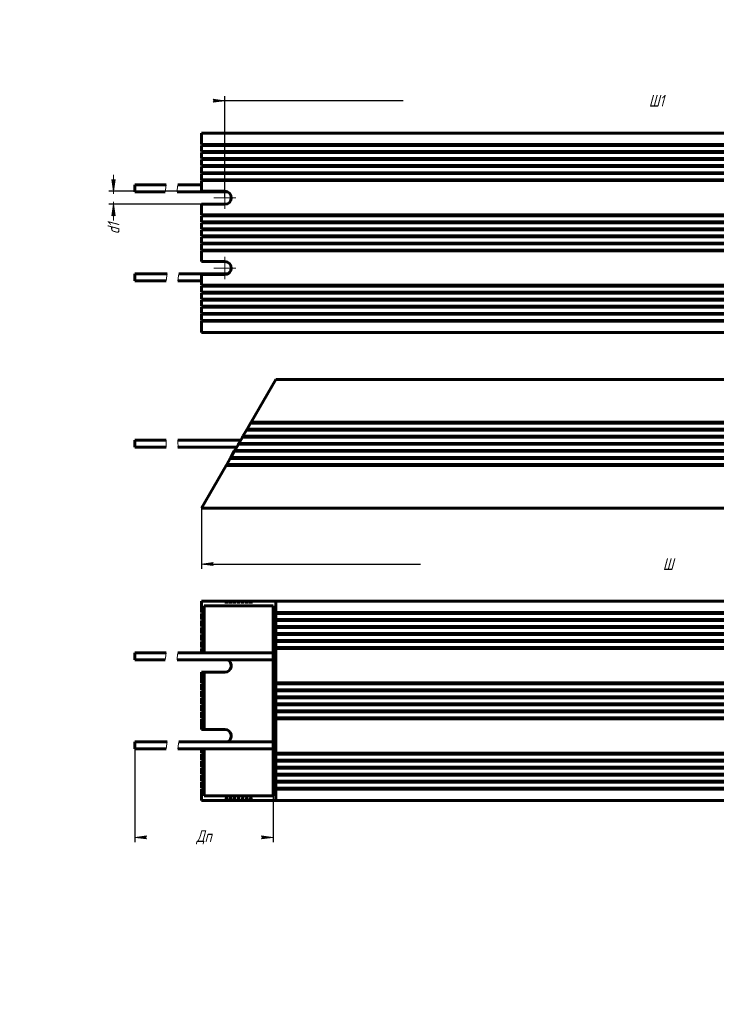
# Model space of a CAD drawing. Header units: millimetres. Extents: x 0 to 594, y 0 to 420.
# Tile 1 of 2: x 0 to 297, y 0 to 420. Entities that reach past the tile are written whole.
import ezdxf

# ---------------------------------------------------------------- set-up
doc = ezdxf.new("R2010")
doc.units = ezdxf.units.MM
for name, pattern in [('K5LT_AXLED', [12, 7.5, -1.5, 1.5, -1.5]), ('K5LT_BASIC', [0]), ('K5LT_THIN', [0]), ('K5LT_THIN_INCLUDED_TO_HATCHING', [0])]:
    doc.linetypes.add(name, pattern=pattern)
doc.layers.add('Системный слой', color=7, linetype='Continuous')
doc.styles.add('KDIMTEXTSTYLE', font='GOST_AU.SHX', dxfattribs={"width": 0.96, "oblique": 15, "height": 5})
doc.dimstyles.new('KDIMSTYLE (1.00)', dxfattribs={"dimtxt": 5, "dimasz": 1, "dimexe": 2, "dimexo": 0, "dimgap": 1, "dimtad": 1, "dimtxsty": 'KDIMTEXTSTYLE', "dimsah": 1, "dimcen": 0, "dimdle": 1, "dimadec": 0, "dimazin": 0, "dimtfac": 0.667, "dimtmove": 0, "dimatfit": 3, "dimfxl": 1, "dimtvp": 1, "dimtolj": 1, "dimtzin": 0, "dimarcsym": 0})

# ---------------------------------------------------------------- blocks, each defined once
blk = doc.blocks.new('U0')
at = {"layer": 'Системный слой', "color": 150, "linetype": 'K5LT_BASIC', "lineweight": 60, "true_color": 0x0080ff}
for p, q in [((49.1, 237.59), (62.45, 237.59)), ((67.45, 237.59), (92.47, 237.59))]:
    blk.add_line(p, q, dxfattribs=at)
blk = doc.blocks.new('U1')
at = {"layer": 'Системный слой', "color": 150, "linetype": 'K5LT_BASIC', "lineweight": 60, "true_color": 0x0080ff}
for p, q in [((49.1, 240.59), (62.45, 240.59)), ((67.45, 240.59), (94.2, 240.59))]:
    blk.add_line(p, q, dxfattribs=at)
blk = doc.blocks.new('KDIMARROW_01')
at = {"layer": 'Системный слой'}
blk.add_hatch(color=0, dxfattribs=at).paths.add_polyline_path([(-5, -0.66), (0, 0), (-5, 0.66), (-4.5, 0)])
at = {"layer": 'Системный слой', "color": 0, "linetype": 'K5LT_THIN', "lineweight": 18}
for p, q in [((-4.5, 0), (-5, 0.66)), ((-5, 0.66), (0, 0)), ((0, 0), (-5, -0.66)), ((-5, -0.66), (-4.5, 0)), ((0, 0), (-1, 0))]:
    blk.add_line(p, q, dxfattribs=at)
blk = doc.blocks.new('U2')
at = {"layer": 'Системный слой', "color": 7, "linetype": 'K5LT_THIN_INCLUDED_TO_HATCHING', "lineweight": 18}
for p, q in [((62.39, 239.92), (62.41, 240.25)), ((62.4, 239.59), (62.39, 239.92)), ((62.43, 239.25), (62.4, 239.59)), ((62.41, 240.25), (62.45, 240.59)), ((62.47, 238.92), (62.43, 239.25)), ((62.45, 237.59), (62.49, 237.92)), ((62.5, 238.59), (62.47, 238.92)), ((62.49, 237.92), (62.51, 238.25)), ((62.51, 238.25), (62.5, 238.59))]:
    blk.add_line(p, q, dxfattribs=at)
blk = doc.blocks.new('U3')
at = {"layer": 'Системный слой', "color": 7, "linetype": 'K5LT_THIN_INCLUDED_TO_HATCHING', "lineweight": 18}
for p, q in [((67.41, 240.25), (67.39, 239.92)), ((67.39, 239.92), (67.4, 239.59)), ((67.4, 239.59), (67.43, 239.25)), ((67.45, 240.59), (67.41, 240.25)), ((67.43, 239.25), (67.47, 238.92)), ((67.49, 237.92), (67.45, 237.59)), ((67.47, 238.92), (67.5, 238.59)), ((67.51, 238.25), (67.49, 237.92)), ((67.5, 238.59), (67.51, 238.25))]:
    blk.add_line(p, q, dxfattribs=at)
blk = doc.blocks.new('U4')
at = {"layer": 'Системный слой', "color": 150, "linetype": 'K5LT_BASIC', "lineweight": 60, "true_color": 0x0080ff}
for p, q in [((49.1, 346.54), (62.09, 346.54)), ((67.09, 346.54), (88.61, 346.54))]:
    blk.add_line(p, q, dxfattribs=at)
blk = doc.blocks.new('U5')
at = {"layer": 'Системный слой', "color": 150, "linetype": 'K5LT_BASIC', "lineweight": 60, "true_color": 0x0080ff}
for p, q in [((49.1, 310.04), (49.1, 311.54)), ((49.1, 308.54), (49.1, 310.04))]:
    blk.add_line(p, q, dxfattribs=at)
blk = doc.blocks.new('U6')
at = {"layer": 'Системный слой', "color": 150, "linetype": 'K5LT_BASIC', "lineweight": 60, "true_color": 0x0080ff}
for p, q in [((49.1, 308.54), (62.45, 308.54)), ((67.45, 308.54), (77.46, 308.54))]:
    blk.add_line(p, q, dxfattribs=at)
blk = doc.blocks.new('U7')
at = {"layer": 'Системный слой', "color": 150, "linetype": 'K5LT_BASIC', "lineweight": 60, "true_color": 0x0080ff}
for p, q in [((49.1, 311.54), (62.81, 311.54)), ((67.81, 311.54), (88.61, 311.54))]:
    blk.add_line(p, q, dxfattribs=at)
blk = doc.blocks.new('U8')
at = {"layer": 'Системный слой', "color": 150, "linetype": 'K5LT_BASIC', "lineweight": 60, "true_color": 0x0080ff}
for p, q in [((49.1, 349.54), (62.45, 349.54)), ((67.45, 349.54), (77.46, 349.54))]:
    blk.add_line(p, q, dxfattribs=at)
blk = doc.blocks.new('U9')
at = {"layer": 'Системный слой', "color": 150, "linetype": 'K5LT_BASIC', "lineweight": 60, "true_color": 0x0080ff}
for p, q in [((49.1, 348.04), (49.1, 349.54)), ((49.1, 346.54), (49.1, 348.04))]:
    blk.add_line(p, q, dxfattribs=at)
blk = doc.blocks.new('U10')
at = {"layer": 'Системный слой', "color": 30, "linetype": 'K5LT_AXLED', "lineweight": 18, "true_color": 0xff8000}
for q in [(87.46, 348.79), (82.71, 344.04), (87.46, 339.29), (92.21, 344.04)]:
    blk.add_line((87.46, 344.04), q, dxfattribs=at)
blk = doc.blocks.new('U11')
at = {"layer": 'Системный слой', "color": 30, "linetype": 'K5LT_AXLED', "lineweight": 18, "true_color": 0xff8000}
for q in [(87.46, 318.79), (82.71, 314.04), (87.46, 309.29), (92.21, 314.04)]:
    blk.add_line((87.46, 314.04), q, dxfattribs=at)
blk = doc.blocks.new('KDIMARROW_02')
at = {"layer": 'Системный слой'}
blk.add_hatch(color=0, dxfattribs=at).paths.add_polyline_path([(4.5, 0), (5, 0.66), (0, 0), (5, -0.66)])
at = {"layer": 'Системный слой', "color": 0, "linetype": 'K5LT_THIN', "lineweight": 18}
for p, q in [((0, 0), (-1, 0)), ((5, 0.66), (0, 0)), ((0, 0), (5, -0.66)), ((0, 0), (7, 0)), ((4.5, 0), (5, 0.66)), ((5, -0.66), (4.5, 0))]:
    blk.add_line(p, q, dxfattribs=at)
blk = doc.blocks.new('U14')
at = {"layer": 'Системный слой', "color": 7, "linetype": 'K5LT_THIN_INCLUDED_TO_HATCHING', "lineweight": 18}
for p, q in [((62.19, 347.38), (62.45, 349.54)), ((62.09, 346.54), (62.19, 347.38)), ((62.72, 310.69), (62.81, 311.54)), ((62.45, 308.54), (62.72, 310.69))]:
    blk.add_line(p, q, dxfattribs=at)
blk = doc.blocks.new('U15')
at = {"layer": 'Системный слой', "color": 7, "linetype": 'K5LT_THIN_INCLUDED_TO_HATCHING', "lineweight": 18}
for p, q in [((67.45, 349.54), (67.19, 347.38)), ((67.19, 347.38), (67.09, 346.54)), ((67.81, 311.54), (67.72, 310.69)), ((67.72, 310.69), (67.45, 308.54))]:
    blk.add_line(p, q, dxfattribs=at)
blk = doc.blocks.new('U16')
at = {"layer": 'Системный слой', "color": 150, "linetype": 'K5LT_BASIC', "lineweight": 60, "true_color": 0x0080ff}
for p, q in [((98.42, 171.95), (98.65, 171.95)), ((506.27, 171.95), (506.5, 171.95))]:
    blk.add_line(p, q, dxfattribs=at)
blk = doc.blocks.new('U17')
at = {"layer": 'Системный слой', "color": 150, "linetype": 'K5LT_BASIC', "lineweight": 60, "true_color": 0x0080ff}
for p, q in [((94.95, 86.95), (95.18, 86.95)), ((509.73, 86.95), (509.97, 86.95))]:
    blk.add_line(p, q, dxfattribs=at)
blk = doc.blocks.new('U18')
at = {"layer": 'Системный слой', "color": 150, "linetype": 'K5LT_BASIC', "lineweight": 60, "true_color": 0x0080ff}
for p, q in [((88.03, 86.95), (88.26, 86.95)), ((516.66, 86.95), (516.89, 86.95))]:
    blk.add_line(p, q, dxfattribs=at)
blk = doc.blocks.new('U19')
at = {"layer": 'Системный слой', "color": 150, "linetype": 'K5LT_BASIC', "lineweight": 60, "true_color": 0x0080ff}
for p, q in [((49.1, 108.95), (62.45, 108.95)), ((67.45, 108.95), (108.06, 108.95))]:
    blk.add_line(p, q, dxfattribs=at)
blk = doc.blocks.new('U21')
at = {"layer": 'Системный слой', "color": 150, "linetype": 'K5LT_BASIC', "lineweight": 60, "true_color": 0x0080ff}
for p, q in [((89.76, 86.95), (89.99, 86.95)), ((514.93, 86.95), (515.16, 86.95))]:
    blk.add_line(p, q, dxfattribs=at)
blk = doc.blocks.new('U22')
at = {"layer": 'Системный слой', "color": 150, "linetype": 'K5LT_BASIC', "lineweight": 60, "true_color": 0x0080ff}
for p, q in [((89.77, 88.03), (89.76, 87.95)), ((89.8, 88.11), (89.77, 88.03)), ((89.87, 88.15), (89.8, 88.11)), ((89.94, 88.11), (89.87, 88.15)), ((89.98, 88.03), (89.94, 88.11)), ((89.99, 87.95), (89.98, 88.03))]:
    blk.add_line(p, q, dxfattribs=at)
blk = doc.blocks.new('U23')
at = {"layer": 'Системный слой', "color": 150, "linetype": 'K5LT_BASIC', "lineweight": 60, "true_color": 0x0080ff}
for p, q in [((96.69, 171.95), (96.92, 171.95)), ((508, 171.95), (508.23, 171.95))]:
    blk.add_line(p, q, dxfattribs=at)
blk = doc.blocks.new('U24')
at = {"layer": 'Системный слой', "color": 150, "linetype": 'K5LT_BASIC', "lineweight": 60, "true_color": 0x0080ff}
for p, q in [((49.1, 146.95), (62.09, 146.95)), ((67.09, 146.95), (108.06, 146.95))]:
    blk.add_line(p, q, dxfattribs=at)
blk = doc.blocks.new('U26')
at = {"layer": 'Системный слой', "color": 150, "linetype": 'K5LT_BASIC', "lineweight": 60, "true_color": 0x0080ff}
for p, q in [((93.23, 88.03), (93.22, 87.95)), ((93.27, 88.11), (93.23, 88.03)), ((93.34, 88.15), (93.27, 88.11)), ((93.41, 88.11), (93.34, 88.15)), ((93.44, 88.03), (93.41, 88.11)), ((93.45, 87.95), (93.44, 88.03))]:
    blk.add_line(p, q, dxfattribs=at)
blk = doc.blocks.new('U27')
at = {"layer": 'Системный слой', "color": 150, "linetype": 'K5LT_BASIC', "lineweight": 60, "true_color": 0x0080ff}
for p, q in [((91.49, 86.95), (91.72, 86.95)), ((513.2, 86.95), (513.43, 86.95))]:
    blk.add_line(p, q, dxfattribs=at)
blk = doc.blocks.new('U28')
at = {"layer": 'Системный слой', "color": 150, "linetype": 'K5LT_BASIC', "lineweight": 60, "true_color": 0x0080ff}
for p, q in [((96.73, 88.11), (96.69, 88.03)), ((96.69, 88.03), (96.69, 87.95)), ((96.8, 88.15), (96.73, 88.11)), ((96.87, 88.11), (96.8, 88.15)), ((96.91, 88.03), (96.87, 88.11)), ((96.92, 87.95), (96.91, 88.03))]:
    blk.add_line(p, q, dxfattribs=at)
blk = doc.blocks.new('U29')
at = {"layer": 'Системный слой', "color": 150, "linetype": 'K5LT_BASIC', "lineweight": 60, "true_color": 0x0080ff}
for p, q in [((94.96, 88.03), (94.95, 87.95)), ((95, 88.11), (94.96, 88.03)), ((95.07, 88.15), (95, 88.11)), ((95.14, 88.11), (95.07, 88.15)), ((95.18, 88.03), (95.14, 88.11)), ((95.18, 87.95), (95.18, 88.03))]:
    blk.add_line(p, q, dxfattribs=at)
blk = doc.blocks.new('U31')
at = {"layer": 'Системный слой', "color": 150, "linetype": 'K5LT_BASIC', "lineweight": 60, "true_color": 0x0080ff}
for p, q in [((88.03, 171.95), (88.26, 171.95)), ((516.66, 171.95), (516.89, 171.95))]:
    blk.add_line(p, q, dxfattribs=at)
blk = doc.blocks.new('U32')
at = {"layer": 'Системный слой', "color": 150, "linetype": 'K5LT_BASIC', "lineweight": 60, "true_color": 0x0080ff}
for p, q in [((91.49, 171.95), (91.72, 171.95)), ((513.2, 171.95), (513.43, 171.95))]:
    blk.add_line(p, q, dxfattribs=at)
blk = doc.blocks.new('U34')
at = {"layer": 'Системный слой', "color": 150, "linetype": 'K5LT_BASIC', "lineweight": 60, "true_color": 0x0080ff}
for p, q in [((89.76, 171.95), (89.99, 171.95)), ((514.93, 171.95), (515.16, 171.95))]:
    blk.add_line(p, q, dxfattribs=at)
blk = doc.blocks.new('U37')
at = {"layer": 'Системный слой', "color": 150, "linetype": 'K5LT_BASIC', "lineweight": 60, "true_color": 0x0080ff}
for p, q in [((98.43, 88.03), (98.42, 87.95)), ((98.46, 88.11), (98.43, 88.03)), ((98.53, 88.15), (98.46, 88.11)), ((98.6, 88.11), (98.53, 88.15)), ((98.64, 88.03), (98.6, 88.11)), ((98.65, 87.95), (98.64, 88.03))]:
    blk.add_line(p, q, dxfattribs=at)
blk = doc.blocks.new('U38')
at = {"layer": 'Системный слой', "color": 150, "linetype": 'K5LT_BASIC', "lineweight": 60, "true_color": 0x0080ff}
for p, q in [((93.22, 86.95), (93.45, 86.95)), ((511.47, 86.95), (511.7, 86.95))]:
    blk.add_line(p, q, dxfattribs=at)
blk = doc.blocks.new('U39')
at = {"layer": 'Системный слой', "color": 150, "linetype": 'K5LT_BASIC', "lineweight": 60, "true_color": 0x0080ff}
for p, q in [((49.1, 149.95), (62.45, 149.95)), ((67.45, 149.95), (108.06, 149.95))]:
    blk.add_line(p, q, dxfattribs=at)
blk = doc.blocks.new('U40')
at = {"layer": 'Системный слой', "color": 150, "linetype": 'K5LT_BASIC', "lineweight": 60, "true_color": 0x0080ff}
for p, q in [((98.42, 86.95), (98.65, 86.95)), ((506.27, 86.95), (506.5, 86.95))]:
    blk.add_line(p, q, dxfattribs=at)
blk = doc.blocks.new('U41')
at = {"layer": 'Системный слой', "color": 150, "linetype": 'K5LT_BASIC', "lineweight": 60, "true_color": 0x0080ff}
for p, q in [((88.07, 88.11), (88.03, 88.03)), ((88.03, 88.03), (88.03, 87.95)), ((88.14, 88.15), (88.07, 88.11)), ((88.21, 88.11), (88.14, 88.15)), ((88.25, 88.03), (88.21, 88.11)), ((88.26, 87.95), (88.25, 88.03))]:
    blk.add_line(p, q, dxfattribs=at)
blk = doc.blocks.new('U43')
at = {"layer": 'Системный слой', "color": 150, "linetype": 'K5LT_BASIC', "lineweight": 60, "true_color": 0x0080ff}
for p, q in [((93.22, 171.95), (93.45, 171.95)), ((511.47, 171.95), (511.7, 171.95))]:
    blk.add_line(p, q, dxfattribs=at)
blk = doc.blocks.new('U44')
at = {"layer": 'Системный слой', "color": 150, "linetype": 'K5LT_BASIC', "lineweight": 60, "true_color": 0x0080ff}
for p, q in [((91.5, 88.03), (91.49, 87.95)), ((91.54, 88.11), (91.5, 88.03)), ((91.6, 88.15), (91.54, 88.11)), ((91.67, 88.11), (91.6, 88.15)), ((91.71, 88.03), (91.67, 88.11)), ((91.72, 87.95), (91.71, 88.03))]:
    blk.add_line(p, q, dxfattribs=at)
blk = doc.blocks.new('U45')
at = {"layer": 'Системный слой', "color": 150, "linetype": 'K5LT_BASIC', "lineweight": 60, "true_color": 0x0080ff}
for p, q in [((96.69, 86.95), (96.92, 86.95)), ((508, 86.95), (508.23, 86.95))]:
    blk.add_line(p, q, dxfattribs=at)
blk = doc.blocks.new('U46')
at = {"layer": 'Системный слой', "color": 150, "linetype": 'K5LT_BASIC', "lineweight": 60, "true_color": 0x0080ff}
for p, q in [((49.1, 111.95), (62.81, 111.95)), ((67.81, 111.95), (108.06, 111.95))]:
    blk.add_line(p, q, dxfattribs=at)
blk = doc.blocks.new('U47')
at = {"layer": 'Системный слой', "color": 150, "linetype": 'K5LT_BASIC', "lineweight": 60, "true_color": 0x0080ff}
for p, q in [((94.95, 171.95), (95.18, 171.95)), ((509.73, 171.95), (509.97, 171.95))]:
    blk.add_line(p, q, dxfattribs=at)
blk = doc.blocks.new('U48')
at = {"layer": 'Системный слой', "color": 7, "linetype": 'K5LT_THIN_INCLUDED_TO_HATCHING', "lineweight": 18}
for p, q in [((62.09, 146.95), (62.19, 147.79)), ((62.19, 147.79), (62.45, 149.95)), ((62.45, 108.95), (62.72, 111.11)), ((62.72, 111.11), (62.81, 111.95))]:
    blk.add_line(p, q, dxfattribs=at)
blk = doc.blocks.new('U49')
at = {"layer": 'Системный слой', "color": 7, "linetype": 'K5LT_THIN_INCLUDED_TO_HATCHING', "lineweight": 18}
for p, q in [((67.19, 147.79), (67.09, 146.95)), ((67.45, 149.95), (67.19, 147.79)), ((67.72, 111.11), (67.45, 108.95)), ((67.81, 111.95), (67.72, 111.11))]:
    blk.add_line(p, q, dxfattribs=at)

msp = doc.modelspace()

# ---------------------------------------------------------------- linework, layer by layer
at = {"layer": 'Системный слой', "color": 150, "linetype": 'K5LT_BASIC', "lineweight": 60, "true_color": 0x0080ff}
for p, q in [((77.46, 371.536), (77.46, 366.736)), ((527.46, 371.536), (77.46, 371.536)), ((77.46, 366.736), (527.46, 366.736)), ((77.46, 366.336), (527.46, 366.336)), ((77.46, 366.336), (77.46, 363.736)), ((77.46, 363.736), (527.46, 363.736)), ((77.46, 363.336), (527.46, 363.336)), ((77.46, 363.336), (77.46, 360.736)), ((77.46, 360.736), (527.46, 360.736)), ((77.46, 360.336), (527.46, 360.336)), ((77.46, 360.336), (77.46, 357.736)), ((77.46, 357.736), (527.46, 357.736)), ((77.46, 357.336), (527.46, 357.336)), ((77.46, 357.336), (77.46, 354.736)), ((77.46, 354.736), (527.46, 354.736)), ((77.46, 354.336), (77.46, 351.736)), ((77.46, 354.336), (527.46, 354.336)), ((77.46, 351.736), (527.46, 351.736)), ((77.46, 351.336), (77.46, 346.786)), ((77.46, 351.336), (527.46, 351.336)), ((87.46, 346.786), (77.46, 346.786)), ((77.46, 341.286), (87.46, 341.286)), ((77.46, 341.286), (77.46, 336.736)), ((77.46, 336.736), (527.46, 336.736)), ((77.46, 336.336), (77.46, 333.736)), ((77.46, 336.336), (527.46, 336.336)), ((77.46, 333.736), (527.46, 333.736)), ((77.46, 333.336), (77.46, 330.736)), ((77.46, 333.336), (527.46, 333.336)), ((77.46, 330.736), (527.46, 330.736)), ((77.46, 330.336), (77.46, 327.736)), ((77.46, 330.336), (527.46, 330.336)), ((77.46, 327.736), (527.46, 327.736)), ((77.46, 327.336), (527.46, 327.336)), ((77.46, 327.336), (77.46, 324.736)), ((77.46, 324.736), (527.46, 324.736)), ((77.46, 324.336), (77.46, 321.736)), ((77.46, 324.336), (527.46, 324.336)), ((77.46, 321.736), (527.46, 321.736)), ((77.46, 321.336), (527.46, 321.336)), ((77.46, 321.336), (77.46, 316.786)), ((87.46, 316.786), (77.46, 316.786)), ((77.46, 311.286), (77.46, 306.736)), ((77.46, 311.286), (87.46, 311.286)), ((77.46, 306.736), (527.46, 306.736)), ((77.46, 306.336), (77.46, 303.736)), ((77.46, 306.336), (527.46, 306.336)), ((77.46, 303.736), (527.46, 303.736)), ((77.46, 303.336), (77.46, 300.736)), ((77.46, 303.336), (527.46, 303.336)), ((77.46, 300.736), (527.46, 300.736)), ((77.46, 300.336), (527.46, 300.336)), ((77.46, 300.336), (77.46, 297.736)), ((77.46, 297.736), (527.46, 297.736)), ((77.46, 297.336), (77.46, 294.736)), ((77.46, 297.336), (527.46, 297.336)), ((77.46, 294.736), (527.46, 294.736)), ((77.46, 294.336), (527.46, 294.336)), ((77.46, 294.336), (77.46, 291.736)), ((77.46, 291.736), (527.46, 291.736)), ((77.46, 291.336), (77.46, 286.536)), ((77.46, 291.336), (527.46, 291.336)), ((527.46, 286.536), (77.46, 286.536)), ((98.648, 248.287), (109.214, 266.587)), ((495.705, 266.587), (109.214, 266.587)), ((96.916, 245.287), (98.417, 247.887)), ((98.648, 248.287), (98.417, 247.887)), ((98.417, 247.887), (506.502, 247.887)), ((98.648, 248.287), (506.271, 248.287)), ((95.184, 242.287), (96.685, 244.887)), ((96.916, 245.287), (96.685, 244.887)), ((96.685, 244.887), (508.234, 244.887)), ((96.916, 245.287), (508.003, 245.287)), ((49.101, 237.587), (49.101, 240.587)), ((93.452, 239.287), (94.953, 241.887)), ((95.184, 242.287), (94.953, 241.887)), ((94.953, 241.887), (509.966, 241.887)), ((95.184, 242.287), (509.735, 242.287)), ((89.988, 233.287), (91.489, 235.887)), ((91.72, 236.287), (91.489, 235.887)), ((91.489, 235.887), (513.43, 235.887)), ((91.72, 236.287), (93.221, 238.887)), ((91.72, 236.287), (513.199, 236.287)), ((93.452, 239.287), (93.221, 238.887)), ((93.221, 238.887), (511.698, 238.887)), ((93.452, 239.287), (511.467, 239.287)), ((88.256, 230.287), (89.757, 232.887)), ((89.988, 233.287), (89.757, 232.887)), ((89.757, 232.887), (515.162, 232.887)), ((89.988, 233.287), (514.931, 233.287)), ((77.46, 211.587), (88.025, 229.887)), ((88.256, 230.287), (88.025, 229.887)), ((88.025, 229.887), (516.894, 229.887)), ((88.256, 230.287), (516.663, 230.287)), ((527.46, 211.587), (77.46, 211.587)), ((77.46, 171.948), (88.025, 171.948)), ((77.46, 167.148), (77.46, 171.948)), ((78.614, 169.948), (78.614, 149.948)), ((108.059, 169.948), (78.614, 169.948)), ((88.025, 171.948), (88.025, 170.948)), ((88.256, 171.948), (89.757, 171.948)), ((88.256, 170.948), (88.256, 171.948)), ((89.757, 171.948), (89.757, 170.948)), ((89.988, 171.948), (91.489, 171.948)), ((89.988, 170.948), (89.988, 171.948)), ((91.489, 171.948), (91.489, 170.948)), ((91.72, 170.948), (91.72, 171.948)), ((91.72, 171.948), (93.221, 171.948)), ((93.221, 171.948), (93.221, 170.948)), ((93.452, 170.948), (93.452, 171.948)), ((93.452, 171.948), (94.953, 171.948)), ((94.953, 171.948), (94.953, 170.948)), ((95.184, 170.948), (95.184, 171.948)), ((95.184, 171.948), (96.685, 171.948)), ((96.685, 171.948), (96.685, 170.948)), ((96.916, 171.948), (98.417, 171.948)), ((96.916, 170.948), (96.916, 171.948)), ((98.417, 171.948), (98.417, 170.948)), ((98.648, 170.948), (98.648, 171.948)), ((98.648, 171.948), (109.214, 171.948)), ((108.059, 88.948), (108.059, 169.948)), ((109.214, 171.948), (109.214, 167.148)), ((495.705, 171.948), (109.214, 171.948)), ((78.037, 167.148), (77.46, 167.148)), ((77.46, 164.148), (77.46, 166.748)), ((77.46, 166.748), (78.037, 166.748)), ((78.037, 164.148), (77.46, 164.148)), ((109.214, 167.148), (108.637, 167.148)), ((108.637, 166.748), (109.214, 166.748)), ((109.214, 164.148), (108.637, 164.148)), ((109.214, 167.148), (495.705, 167.148)), ((109.214, 166.748), (495.705, 166.748)), ((109.214, 166.748), (109.214, 164.148)), ((109.214, 164.148), (495.705, 164.148)), ((77.46, 161.148), (77.46, 163.748)), ((77.46, 163.748), (78.037, 163.748)), ((78.037, 161.148), (77.46, 161.148)), ((77.46, 160.748), (78.037, 160.748)), ((77.46, 158.148), (77.46, 160.748)), ((108.637, 163.748), (109.214, 163.748)), ((109.214, 161.148), (108.637, 161.148)), ((108.637, 160.748), (109.214, 160.748)), ((109.214, 163.748), (495.705, 163.748)), ((109.214, 163.748), (109.214, 161.148)), ((109.214, 161.148), (495.705, 161.148)), ((109.214, 160.748), (109.214, 158.148)), ((109.214, 160.748), (495.705, 160.748)), ((78.037, 158.148), (77.46, 158.148)), ((77.46, 155.148), (77.46, 157.748)), ((77.46, 157.748), (78.037, 157.748)), ((109.214, 158.148), (108.637, 158.148)), ((108.637, 157.748), (109.214, 157.748)), ((109.214, 158.148), (495.705, 158.148)), ((109.214, 157.748), (495.705, 157.748)), ((109.214, 157.748), (109.214, 155.148)), ((78.037, 155.148), (77.46, 155.148)), ((77.46, 152.148), (77.46, 154.748)), ((77.46, 154.748), (78.037, 154.748)), ((78.037, 152.148), (77.46, 152.148)), ((77.46, 151.748), (78.037, 151.748)), ((77.46, 149.948), (77.46, 151.748)), ((109.214, 155.148), (108.637, 155.148)), ((108.637, 154.748), (109.214, 154.748)), ((109.214, 152.148), (108.637, 152.148)), ((108.637, 151.748), (109.214, 151.748)), ((109.214, 155.148), (495.705, 155.148)), ((109.214, 154.748), (109.214, 152.148)), ((109.214, 154.748), (495.705, 154.748)), ((109.214, 152.148), (495.705, 152.148)), ((109.214, 151.748), (495.705, 151.748)), ((109.214, 151.748), (109.214, 137.148)), ((49.101, 146.948), (49.101, 149.948)), ((78.614, 141.698), (77.46, 141.698)), ((77.46, 137.148), (77.46, 141.698)), ((78.614, 141.698), (78.614, 117.198)), ((87.46, 141.698), (78.614, 141.698)), ((78.037, 137.148), (77.46, 137.148)), ((77.46, 134.148), (77.46, 136.748)), ((77.46, 136.748), (78.037, 136.748)), ((109.214, 137.148), (108.637, 137.148)), ((108.637, 136.748), (109.214, 136.748)), ((109.214, 137.148), (495.705, 137.148)), ((109.214, 136.748), (109.214, 134.148)), ((109.214, 136.748), (495.705, 136.748)), ((78.037, 134.148), (77.46, 134.148)), ((77.46, 133.748), (78.037, 133.748)), ((77.46, 131.148), (77.46, 133.748)), ((78.037, 131.148), (77.46, 131.148)), ((77.46, 128.148), (77.46, 130.748)), ((77.46, 130.748), (78.037, 130.748)), ((109.214, 134.148), (108.637, 134.148)), ((108.637, 133.748), (109.214, 133.748)), ((109.214, 131.148), (108.637, 131.148)), ((108.637, 130.748), (109.214, 130.748)), ((109.214, 134.148), (495.705, 134.148)), ((109.214, 133.748), (495.705, 133.748)), ((109.214, 133.748), (109.214, 131.148)), ((109.214, 131.148), (495.705, 131.148)), ((109.214, 130.748), (109.214, 128.148)), ((109.214, 130.748), (495.705, 130.748)), ((78.037, 128.148), (77.46, 128.148)), ((77.46, 125.148), (77.46, 127.748)), ((77.46, 127.748), (78.037, 127.748)), ((109.214, 128.148), (108.637, 128.148)), ((108.637, 127.748), (109.214, 127.748)), ((109.214, 128.148), (495.705, 128.148)), ((109.214, 127.748), (495.705, 127.748)), ((109.214, 127.748), (109.214, 125.148)), ((78.037, 125.148), (77.46, 125.148)), ((77.46, 122.148), (77.46, 124.748)), ((77.46, 124.748), (78.037, 124.748)), ((78.037, 122.148), (77.46, 122.148)), ((109.214, 125.148), (108.637, 125.148)), ((108.637, 124.748), (109.214, 124.748)), ((109.214, 122.148), (108.637, 122.148)), ((109.214, 125.148), (495.705, 125.148)), ((109.214, 124.748), (109.214, 122.148)), ((109.214, 124.748), (495.705, 124.748)), ((109.214, 122.148), (495.705, 122.148)), ((77.46, 121.748), (78.037, 121.748)), ((77.46, 117.198), (77.46, 121.748)), ((108.637, 121.748), (109.214, 121.748)), ((109.214, 121.748), (109.214, 107.148)), ((109.214, 121.748), (495.705, 121.748)), ((77.46, 117.198), (78.614, 117.198)), ((78.614, 117.198), (87.46, 117.198)), ((49.101, 108.948), (49.101, 111.948)), ((77.46, 107.148), (77.46, 108.948)), ((78.037, 107.148), (77.46, 107.148)), ((77.46, 106.748), (78.037, 106.748)), ((77.46, 104.148), (77.46, 106.748)), ((78.614, 108.948), (78.614, 88.948)), ((109.214, 107.148), (108.637, 107.148)), ((108.637, 106.748), (109.214, 106.748)), ((109.214, 107.148), (495.705, 107.148)), ((109.214, 106.748), (109.214, 104.148)), ((109.214, 106.748), (495.705, 106.748)), ((78.037, 104.148), (77.46, 104.148)), ((77.46, 103.748), (78.037, 103.748)), ((77.46, 101.148), (77.46, 103.748)), ((78.037, 101.148), (77.46, 101.148)), ((109.214, 104.148), (108.637, 104.148)), ((108.637, 103.748), (109.214, 103.748)), ((109.214, 101.148), (108.637, 101.148)), ((109.214, 104.148), (495.705, 104.148)), ((109.214, 103.748), (495.705, 103.748)), ((109.214, 103.748), (109.214, 101.148)), ((109.214, 101.148), (495.705, 101.148)), ((77.46, 98.148), (77.46, 100.748)), ((77.46, 100.748), (78.037, 100.748)), ((78.037, 98.148), (77.46, 98.148)), ((77.46, 97.748), (78.037, 97.748)), ((77.46, 95.148), (77.46, 97.748)), ((108.637, 100.748), (109.214, 100.748)), ((109.214, 98.148), (108.637, 98.148)), ((108.637, 97.748), (109.214, 97.748)), ((109.214, 100.748), (495.705, 100.748)), ((109.214, 100.748), (109.214, 98.148)), ((109.214, 98.148), (495.705, 98.148)), ((109.214, 97.748), (109.214, 95.148)), ((109.214, 97.748), (495.705, 97.748)), ((78.037, 95.148), (77.46, 95.148)), ((77.46, 92.148), (77.46, 94.748)), ((77.46, 94.748), (78.037, 94.748)), ((109.214, 95.148), (108.637, 95.148)), ((108.637, 94.748), (109.214, 94.748)), ((109.214, 95.148), (495.705, 95.148)), ((109.214, 94.748), (109.214, 92.148)), ((109.214, 94.748), (495.705, 94.748)), ((78.037, 92.148), (77.46, 92.148)), ((77.46, 86.948), (77.46, 91.748)), ((77.46, 91.748), (78.037, 91.748)), ((78.614, 88.948), (108.059, 88.948)), ((109.214, 92.148), (108.637, 92.148)), ((108.637, 91.748), (109.214, 91.748)), ((109.214, 92.148), (495.705, 92.148)), ((109.214, 91.748), (495.705, 91.748)), ((109.214, 91.748), (109.214, 86.948)), ((77.46, 86.948), (88.025, 86.948)), ((88.025, 87.948), (88.025, 86.948)), ((88.256, 86.948), (88.256, 87.948)), ((88.256, 86.948), (89.757, 86.948)), ((89.757, 87.948), (89.757, 86.948)), ((89.988, 86.948), (89.988, 87.948)), ((89.988, 86.948), (91.489, 86.948)), ((91.489, 87.948), (91.489, 86.948)), ((91.72, 86.948), (91.72, 87.948)), ((91.72, 86.948), (93.221, 86.948)), ((93.221, 87.948), (93.221, 86.948)), ((93.452, 86.948), (93.452, 87.948)), ((93.452, 86.948), (94.953, 86.948)), ((94.953, 87.948), (94.953, 86.948)), ((95.184, 86.948), (95.184, 87.948)), ((95.184, 86.948), (96.685, 86.948)), ((96.685, 87.948), (96.685, 86.948)), ((96.916, 86.948), (96.916, 87.948)), ((96.916, 86.948), (98.417, 86.948)), ((98.417, 87.948), (98.417, 86.948)), ((98.648, 86.948), (98.648, 87.948)), ((98.648, 86.948), (109.214, 86.948)), ((495.705, 86.948), (109.214, 86.948))]:
    msp.add_line(p, q, dxfattribs=at)
for centre, start, end in [((87.46, 344.036), 270, 90), ((87.46, 314.036), 270, 90), ((87.46, 144.448), 270, 65.38002), ((87.46, 114.448), 294.61998, 90)]:
    msp.add_arc(centre, 2.75, start, end, dxfattribs=at)
for centre in [(108.637, 166.948), (108.637, 163.948), (108.637, 160.948), (108.637, 157.948), (108.637, 154.948), (108.637, 151.948), (108.637, 136.948), (108.637, 133.948), (108.637, 130.948), (108.637, 127.948), (108.637, 124.948), (108.637, 121.948), (108.637, 106.948), (108.637, 103.948), (108.637, 100.948), (108.637, 97.948), (108.637, 94.948), (108.637, 91.948)]:
    msp.add_ellipse(centre, major_axis=(0, 0.2), ratio=0.5773503, start_param=0, end_param=3.1415927, dxfattribs=at)

# ---------------------------------------------------------------- block references
at = {"layer": 'Системный слой'}
for name in ['U8', 'U9', 'U14', 'U15', 'U10', 'U4', 'U11', 'U5', 'U7', 'U6', 'U1', 'U2', 'U3', 'U0', 'U31', 'U34', 'U32', 'U43', 'U47', 'U23', 'U16', 'U39', 'U48', 'U49', 'U24', 'U46', 'U19', 'U41', 'U18', 'U22', 'U21', 'U44', 'U27', 'U26', 'U38', 'U29', 'U17', 'U28', 'U45', 'U37', 'U40']:
    msp.add_blockref(name, (0, 0), dxfattribs=at)

# ---------------------------------------------------------------- dimensions: what is measured, and where the dimension line sits
at = {"layer": 'Системный слой', "color": 7}
for base, p1, p2, location, text in [((87.46, 385.421), (517.46, 344.036), (87.46, 344.036), (271.46, 385.421), '\\H5.0;\\W0.965;\\Q15;\\H5.0;\\W0.965;\\Q15;\\Q15;Ш1'), ((527.46, 187.787), (77.46, 211.587), (527.46, 211.587), (276.46, 187.787), '\\H5.0;\\W0.965;\\Q15;\\H5.0;\\W0.965;\\Q15;\\Q15;Ш'), ((108.059, 71.218), (49.101, 108.948), (108.059, 88.948), (78.58, 71.218), '\\H5.0;\\W0.965;\\Q15;\\H5.0;\\W0.965;\\Q15;\\Q15;Дп')]:
    msp.add_linear_dim(base=base, p1=p1, p2=p2, location=location, text=text, dimstyle='KDIMSTYLE (1.00)', override={"dimexo": 0, "dimblk1": 'KDIMARROW_01', "dimblk2": 'KDIMARROW_01', "dimse1": 0, "dimse2": 0, "dimclrt": 7, "dimtolj": 1}, dxfattribs=at).render()
msp.add_linear_dim(base=(40.003, 346.786), p1=(77.46, 341.286), p2=(77.46, 346.786), angle=90, location=(40.003, 330.924), text='\\H5.0;\\W0.965;\\Q15;\\H5.0;\\W0.965;\\Q15;\\Q15;d1', dimstyle='KDIMSTYLE (1.00)', override={"dimexo": 0, "dimblk1": 'KDIMARROW_02', "dimblk2": 'KDIMARROW_02', "dimse1": 0, "dimse2": 0, "dimclrt": 7, "dimtolj": 1}, dxfattribs=at).render()

doc.saveas('drawing.dxf')
